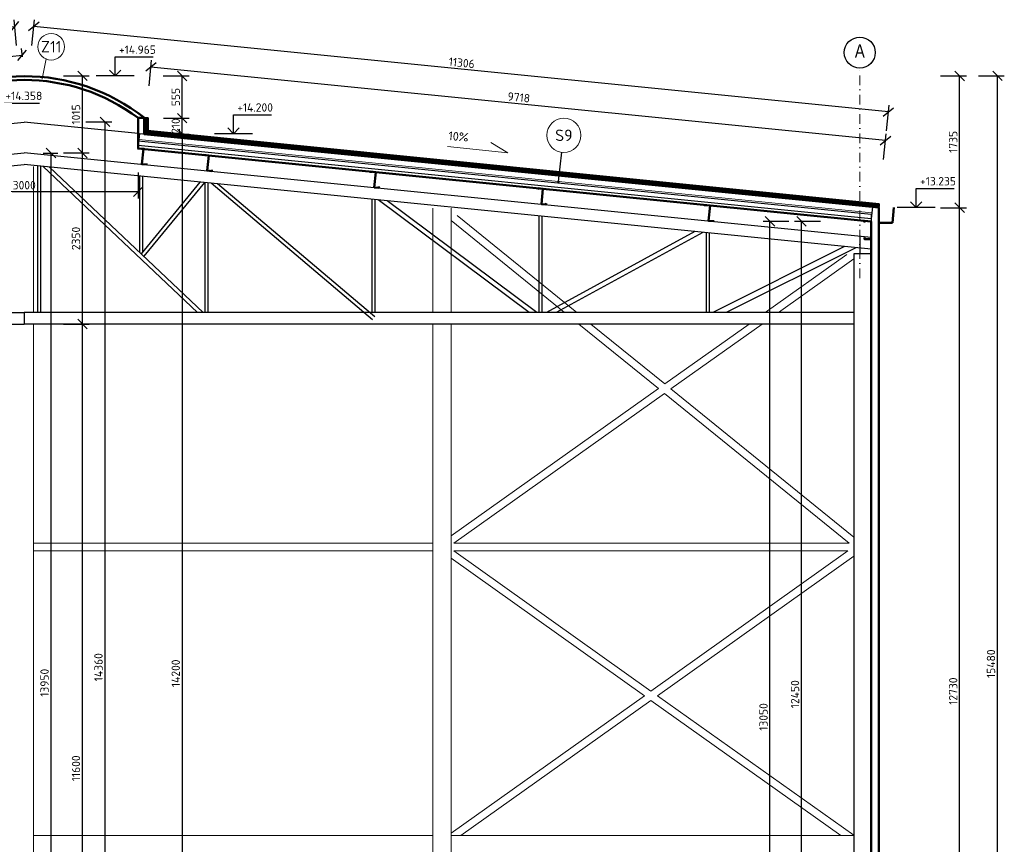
# Model space of a CAD drawing. Header units: millimetres. Extents: x -118752 to 407724, y -73278 to 155058.
# Tile 245 of 256: x 146353 to 159315, y 116008 to 126866. Entities that reach past the tile are written whole.
import ezdxf
from ezdxf.enums import TextEntityAlignment as Align

# ---------------------------------------------------------------- set-up
doc = ezdxf.new("R2010")
doc.units = ezdxf.units.MM
doc.header["$LTSCALE"] = 10
for name, pattern in [('DASHDOT', [25.4, 12.7, -6.35, 0, -6.35]), ('IZOLACE_VODOTESNA_0.5', [30, 15, -15]), ('XKITLINE00', [0])]:
    doc.linetypes.add(name, pattern=pattern)
for name, color, linetype, lineweight in [('6', 6, 'Continuous', 50), ('7_TISK PDF', 7, 'Continuous', 25), ('CKBUBLINY', 1, 'Continuous', 18), ('CKBUBLINY_POPIS', 3, 'Continuous', 25), ('CKIZOLACE', 1, 'Continuous', 18), ('CKKOTY', 3, 'Continuous', 25), ('CKKOTY_VYS', 3, 'Continuous', 25), ('CKRASTR', 7, 'DASHDOT', 15), ('CKRASTR_POPIS', 3, 'Continuous', 25), ('CKSTENY_PODROVINOU', 7, 'Continuous', 25), ('CKSTENY_REZ', 6, 'Continuous', 50), ('CKTEXTY_MALE', 3, 'Continuous', 18), ('pohledy', 7, 'Continuous', 25), ('Položka', 2, 'Continuous', 0)]:
    doc.layers.add(name, color=color, linetype=linetype, lineweight=lineweight)
doc.styles.add('Arial', font='arial.ttf', dxfattribs={"width": 0.8})
doc.styles.get("Standard").update_dxf_attribs({"font": 'isocpeur.ttf'})
doc.linetypes.add('IZOLACE_TEPELNA_U_0.5', pattern='A,0.001,[221,CADKON.SHX,S=1,R=0,X=0,Y=0],-2,[221,CADKON.SHX,S=1,R=180,X=2,Y=0],-2', length=4.001)
doc.dimstyles.new('CADKON', dxfattribs={"dimscale": 50, "dimtxt": 2.2, "dimasz": 2.5, "dimexe": 1.8, "dimexo": 5, "dimgap": 0.6, "dimtad": 1, "dimrnd": 1, "dimtxsty": 'Standard', "dimblk1": 'OBLIQUE', "dimblk2": 'OBLIQUE', "dimsah": 1, "dimcen": 2.5, "dimadec": 1, "dimazin": 2, "dimtfac": 1, "dimtdec": 4, "dimtix": 1, "dimtmove": 2, "dimatfit": 3, "dimldrblk": 'OPEN30', "dimfxl": 5, "dimfxlon": 1, "dimtolj": 1, "dimarcsym": 0})
doc.dimstyles.new('CADKON$4', dxfattribs={"dimscale": 50, "dimtxt": 2.5, "dimasz": 2.5, "dimexe": 1.8, "dimexo": 5, "dimgap": 0.6, "dimtad": 1, "dimrnd": 1, "dimtxsty": 'Standard', "dimblk1": 'OBLIQUE', "dimblk2": 'OPEN30', "dimsah": 1, "dimcen": 2.5, "dimadec": 1, "dimazin": 2, "dimtfac": 1, "dimtdec": 4, "dimtix": 1, "dimtmove": 0, "dimatfit": 3, "dimldrblk": 'OPEN30', "dimfxl": 5, "dimfxlon": 1, "dimtfill": 1, "dimtolj": 1, "dimarcsym": 0})

# ---------------------------------------------------------------- blocks, each defined once
blk = doc.blocks.new('_OBLIQUE')
at = {"color": 0, "linetype": 'ByBlock'}
blk.add_line((-0.5, -0.5), (0.5, 0.5), dxfattribs=at)
blk = doc.blocks.new('*D8262')
at = {"layer": 'CKKOTY', "color": 0, "lineweight": -2}
for p, q in [((158477, 124390), (158817, 124390)), ((158727, 111660), (158727, 124390)), ((158477, 111660), (158817, 111660))]:
    blk.add_line(p, q, dxfattribs=at)
at = {"layer": 'Defpoints', "color": 0}
for p in [(157663, 124390), (158727, 124390), (157663, 111660)]:
    blk.add_point(p, dxfattribs=at)
at = {"layer": 'CKKOTY', "color": 0, "lineweight": -2, "xscale": 125, "yscale": 125, "zscale": 125}
for p, rotation in [((158727, 124390), 90), ((158727, 111660), 270)]:
    blk.add_blockref('_OBLIQUE', p, dxfattribs=dict(at, rotation=rotation))
at = {"layer": 'CKKOTY', "color": 0, "insert": (158642, 118025), "char_height": 110, "attachment_point": 5, "rotation": 90}
blk.add_mtext('\\A1;12730', dxfattribs=at)
blk = doc.blocks.new('_Open90')
at = {"color": 0, "lineweight": -2}
for p, q in [((0, 0), (-1, 0)), ((-0.5, 0.5), (0, 0)), ((0, 0), (-0.5, -0.5))]:
    blk.add_line(p, q, dxfattribs=at)
blk = doc.blocks.new('*D8263')
at = {"layer": 'CKKOTY', "color": 0, "lineweight": -2}
for p, q in [((158477, 126125), (158817, 126125)), ((158727, 124390), (158727, 126125)), ((158477, 124390), (158817, 124390))]:
    blk.add_line(p, q, dxfattribs=at)
at = {"layer": 'Defpoints', "color": 0}
for p in [(146413, 126125), (158727, 126125), (157663, 124390)]:
    blk.add_point(p, dxfattribs=at)
at = {"layer": 'CKKOTY', "color": 0, "lineweight": -2, "xscale": 125, "yscale": 125, "zscale": 125}
for p, rotation in [((158727, 126125), 90), ((158727, 124390), 270)]:
    blk.add_blockref('_OBLIQUE', p, dxfattribs=dict(at, rotation=rotation))
at = {"layer": 'CKKOTY', "color": 0, "insert": (158642, 125257), "char_height": 110, "attachment_point": 5, "rotation": 90}
blk.add_mtext('\\A1;1735', dxfattribs=at)
blk = doc.blocks.new('*D8264')
at = {"layer": 'CKKOTY', "color": 0, "lineweight": -2}
for p, q in [((147225, 125520), (147565, 125520)), ((147475, 125520), (147475, 111160)), ((147225, 111160), (147565, 111160))]:
    blk.add_line(p, q, dxfattribs=at)
at = {"layer": 'Defpoints', "color": 0}
for p in [(146413, 125520), (146413, 111160), (147475, 111160)]:
    blk.add_point(p, dxfattribs=at)
at = {"layer": 'CKKOTY', "color": 0, "lineweight": -2, "xscale": 125, "yscale": 125, "zscale": 125}
for p, rotation in [((147475, 125520), 90), ((147475, 111160), 270)]:
    blk.add_blockref('_OBLIQUE', p, dxfattribs=dict(at, rotation=rotation))
at = {"layer": 'CKKOTY', "color": 0, "insert": (147390, 118340), "char_height": 110, "attachment_point": 5, "rotation": 90}
blk.add_mtext('\\A1;14360', dxfattribs=at)
blk = doc.blocks.new('*D8307')
at = {"layer": 'CKKOTY', "color": 0, "lineweight": -2}
for p, q in [((146929, 122859), (147269, 122859)), ((147179, 111160), (147179, 122859)), ((146929, 111160), (147269, 111160))]:
    blk.add_line(p, q, dxfattribs=at)
at = {"layer": 'Defpoints', "color": 0}
for p in [(146423, 122859), (147179, 122859), (146413, 111160)]:
    blk.add_point(p, dxfattribs=at)
at = {"layer": 'CKKOTY', "color": 0, "lineweight": -2, "xscale": 125, "yscale": 125, "zscale": 125}
for p, rotation in [((147179, 122859), 90), ((147179, 111160), 270)]:
    blk.add_blockref('_OBLIQUE', p, dxfattribs=dict(at, rotation=rotation))
at = {"layer": 'CKKOTY', "color": 0, "insert": (147094, 117009), "char_height": 110, "attachment_point": 5, "rotation": 90}
blk.add_mtext('\\A1;11600', dxfattribs=at)
blk = doc.blocks.new('_Open30')
at = {"color": 0, "lineweight": -2}
for p, q in [((-1, 0.27), (0, 0)), ((0, 0), (-1, -0.27)), ((0, 0), (-1, 0))]:
    blk.add_line(p, q, dxfattribs=at)
blk = doc.blocks.new('*D8308')
at = {"layer": 'CKKOTY', "color": 0, "lineweight": -2}
for p, q in [((146929, 126126), (147269, 126126)), ((147179, 125111), (147179, 126126)), ((146929, 125111), (147269, 125111))]:
    blk.add_line(p, q, dxfattribs=at)
at = {"layer": 'Defpoints', "color": 0}
for p in [(146413, 126126), (147179, 126126), (146423, 125111)]:
    blk.add_point(p, dxfattribs=at)
at = {"layer": 'CKKOTY', "color": 0, "lineweight": -2, "xscale": 125, "yscale": 125, "zscale": 125}
for p, rotation in [((147179, 126126), 90), ((147179, 125111), 270)]:
    blk.add_blockref('_OBLIQUE', p, dxfattribs=dict(at, rotation=rotation))
at = {"layer": 'CKKOTY', "color": 0, "insert": (147094, 125618), "char_height": 110, "attachment_point": 5, "rotation": 90}
blk.add_mtext('\\A1;1015', dxfattribs=at)
blk = doc.blocks.new('*D8310')
at = {"layer": 'CKKOTY', "color": 0, "lineweight": -2}
for p, q in [((156895, 124210), (156555, 124210)), ((156645, 111760), (156645, 124210)), ((156763, 111760), (156555, 111760))]:
    blk.add_line(p, q, dxfattribs=at)
at = {"layer": 'Defpoints', "color": 0}
for p in [(156645, 124210), (157559, 124210), (157263, 111760)]:
    blk.add_point(p, dxfattribs=at)
at = {"layer": 'CKKOTY', "color": 0, "lineweight": -2, "xscale": 125, "yscale": 125, "zscale": 125}
for p, rotation in [((156645, 124210), 90), ((156645, 111760), 270)]:
    blk.add_blockref('_OBLIQUE', p, dxfattribs=dict(at, rotation=rotation))
at = {"layer": 'CKKOTY', "color": 0, "insert": (156560, 117985), "char_height": 110, "attachment_point": 5, "rotation": 90}
blk.add_mtext('\\A1;12450', dxfattribs=at)
blk = doc.blocks.new('*U3213')
at = {"color": 0, "linetype": 'ByBlock', "lineweight": -2}
blk.add_lwpolyline([(-1.5, 1.5), (0, 0), (1.5, 1.5), (0, 0), (0, 5), (10, 5)], dxfattribs=at)
blk = doc.blocks.new('*U3214')
at = {"color": 0, "linetype": 'ByBlock', "lineweight": -2}
blk.add_lwpolyline([(-1.5, 1.5), (0, 0), (1.5, 1.5), (0, 0), (0, 5), (10, 5)], dxfattribs=at)
blk = doc.blocks.new('*U3215')
at = {"color": 0, "linetype": 'ByBlock', "lineweight": -2}
blk.add_lwpolyline([(-1.5, 1.5), (0, 0), (1.5, 1.5), (0, 0), (0, 5), (10, 5)], dxfattribs=at)
blk = doc.blocks.new('OK sklad')
at = {"layer": '6'}
for points in [[(12529, 13814), (12528, 13798), (12468, 13804), (12488, 14005), (12424, 14011), (12422, 13997)], [(13390, 13728), (13388, 13712), (13328, 13718), (13348, 13919), (13284, 13925), (13282, 13911)], [(15590, 13508), (15588, 13492), (15528, 13498), (15548, 13699), (15484, 13705), (15482, 13691)], [(17790, 13288), (17788, 13272), (17728, 13278), (17748, 13479), (17684, 13485), (17682, 13471)], [(19990, 13068), (19988, 13052), (19928, 13058), (19948, 13259), (19884, 13265), (19882, 13251)], [(21979, 13037), (21980, 13056), (22070, 13047), (22070, 12817), (21980, 12817), (21980, 12837)]]:
    blk.add_lwpolyline(points, dxfattribs=at)
at = {"layer": '7_TISK PDF'}
for p, q in [((-230, 12836), (10920, 13951)), ((22070, 12836), (10920, 13951)), ((-230, 12683), (10920, 13798)), ((22070, 12683), (10920, 13798)), ((11100, 11850), (11100, 13780)), ((11140, 11850), (11140, 13776)), ((13203, 11850), (11170, 13773)), ((13276, 11850), (11251, 13765)), ((12440, 12641), (12440, 13646)), ((12480, 12651), (12480, 13642)), ((13232, 13567), (12458, 12624)), ((13292, 13561), (12494, 12590)), ((13300, 11850), (13300, 13560)), ((13340, 11850), (13340, 13556)), ((15504, 11755), (13379, 13552)), ((15536, 11793), (13466, 13543)), ((15500, 11850), (15500, 13340)), ((15540, 11850), (15540, 13336)), ((17568, 11850), (15580, 13332)), ((17668, 11850), (15696, 13320)), ((17700, 11850), (17700, 13120)), ((17740, 11850), (17740, 13116)), ((19749, 12915), (17797, 11850)), ((19855, 12904), (17922, 11850)), ((19900, 11850), (19900, 12900)), ((19940, 11850), (19940, 12896)), ((21920, 12851), (21920, 12624)), ((22070, 12624), (22070, 12836)), ((21718, 12718), (19983, 11850)), ((21867, 12703), (20161, 11850)), ((21840, 12624), (21840, 0)), ((22070, 12624), (21840, 12624)), ((22070, 12624), (22070, 0)), ((0, 11850), (10920, 11850)), ((21840, 11850), (10920, 11850)), ((10920, 11850), (10920, 11698)), ((0, 11698), (10920, 11698)), ((21840, 11698), (10920, 11698))]:
    blk.add_line(p, q, dxfattribs=at)
blk = doc.blocks.new('*D9099')
at = {"layer": 'CKKOTY', "color": 0, "lineweight": -2}
for p, q in [((146929, 125111), (147269, 125111)), ((147179, 122859), (147179, 125111)), ((146929, 122859), (147269, 122859))]:
    blk.add_line(p, q, dxfattribs=at)
at = {"layer": 'Defpoints', "color": 0}
for p in [(146413, 125111), (147179, 125111), (146423, 122859)]:
    blk.add_point(p, dxfattribs=at)
at = {"layer": 'CKKOTY', "color": 0, "lineweight": -2, "xscale": 125, "yscale": 125, "zscale": 125}
for p, rotation in [((147179, 125111), 90), ((147179, 122859), 270)]:
    blk.add_blockref('_OBLIQUE', p, dxfattribs=dict(at, rotation=rotation))
at = {"layer": 'CKKOTY', "color": 0, "insert": (147094, 123985), "char_height": 110, "attachment_point": 5, "rotation": 90}
blk.add_mtext('\\A1;2350', dxfattribs=at)
blk = doc.blocks.new('*D9100')
at = {"layer": 'CKKOTY', "color": 0, "lineweight": -2}
for p, q in [((146663, 125110), (146855, 125110)), ((146765, 125110), (146765, 111160)), ((146663, 111160), (146855, 111160))]:
    blk.add_line(p, q, dxfattribs=at)
at = {"layer": 'Defpoints', "color": 0}
for p in [(146413, 125110), (146413, 111160), (146765, 111160)]:
    blk.add_point(p, dxfattribs=at)
at = {"layer": 'CKKOTY', "color": 0, "lineweight": -2, "xscale": 125, "yscale": 125, "zscale": 125}
for p, rotation in [((146765, 125110), 90), ((146765, 111160), 270)]:
    blk.add_blockref('_OBLIQUE', p, dxfattribs=dict(at, rotation=rotation))
at = {"layer": 'CKKOTY', "color": 0, "insert": (146680, 118135), "char_height": 110, "attachment_point": 5, "rotation": 90}
blk.add_mtext('\\A1;13950', dxfattribs=at)
blk = doc.blocks.new('*D9101')
at = {"layer": 'CKKOTY', "color": 0, "lineweight": -2}
blk.add_line((145563, 125816), (145836, 125096), dxfattribs=at)
at = {"layer": 'CKKOTY', "color": 0}
blk.add_solid([(145579, 125822), (145547, 125811), (145528, 125910)], dxfattribs=at)
at = {"layer": 'Defpoints', "color": 0}
for p in [(145528, 125910), (146413, 123572)]:
    blk.add_point(p, dxfattribs=at)
at = {"layer": 'CKKOTY', "color": 0, "insert": (145837, 125355), "char_height": 125, "attachment_point": 5, "rotation": 290.7373, "bg_fill": 3, "box_fill_scale": 1.1, "bg_fill_color": 256, "bg_fill_true_color": 13158600, "bg_fill_transparency": 0}
blk.add_mtext('\\A1;R2500', dxfattribs=at)
blk = doc.blocks.new('*D9102')
at = {"layer": 'CKKOTY', "color": 0, "lineweight": -2}
for p, q in [((148243, 125360), (148582, 125360)), ((148492, 125360), (148492, 111160)), ((148243, 111160), (148582, 111160))]:
    blk.add_line(p, q, dxfattribs=at)
at = {"layer": 'Defpoints', "color": 0}
for p in [(147993, 125360), (147993, 111160), (148492, 111160)]:
    blk.add_point(p, dxfattribs=at)
at = {"layer": 'CKKOTY', "color": 0, "lineweight": -2, "xscale": 125, "yscale": 125, "zscale": 125}
for p, rotation in [((148492, 125360), 90), ((148492, 111160), 270)]:
    blk.add_blockref('_OBLIQUE', p, dxfattribs=dict(at, rotation=rotation))
at = {"layer": 'CKKOTY', "color": 0, "insert": (148407, 118260), "char_height": 110, "attachment_point": 5, "rotation": 90}
blk.add_mtext('\\A1;14200', dxfattribs=at)
blk = doc.blocks.new('*D9103')
at = {"layer": 'CKKOTY', "color": 0, "lineweight": -2}
for p, q in [((148245, 125570), (148582, 125570)), ((148492, 125360), (148492, 125570)), ((148243, 125360), (148582, 125360))]:
    blk.add_line(p, q, dxfattribs=at)
at = {"layer": 'Defpoints', "color": 0}
for p in [(147995, 125570), (148492, 125570), (147993, 125360)]:
    blk.add_point(p, dxfattribs=at)
at = {"layer": 'CKKOTY', "color": 0, "lineweight": -2, "xscale": 125, "yscale": 125, "zscale": 125}
for p, rotation in [((148492, 125570), 270), ((148492, 125360), 90)]:
    blk.add_blockref('_OBLIQUE', p, dxfattribs=dict(at, rotation=rotation))
at = {"layer": 'CKKOTY', "color": 0, "insert": (148407, 125465), "char_height": 110, "attachment_point": 5, "rotation": 90}
blk.add_mtext('\\A1;210', dxfattribs=at)
blk = doc.blocks.new('*D9104')
at = {"layer": 'CKKOTY', "color": 0, "lineweight": -2}
for p, q in [((148242, 126125), (148582, 126125)), ((148492, 125570), (148492, 126125)), ((148245, 125570), (148582, 125570))]:
    blk.add_line(p, q, dxfattribs=at)
at = {"layer": 'Defpoints', "color": 0}
for p in [(146413, 126125), (148492, 126125), (147995, 125570)]:
    blk.add_point(p, dxfattribs=at)
at = {"layer": 'CKKOTY', "color": 0, "lineweight": -2, "xscale": 125, "yscale": 125, "zscale": 125}
for p, rotation in [((148492, 126125), 90), ((148492, 125570), 270)]:
    blk.add_blockref('_OBLIQUE', p, dxfattribs=dict(at, rotation=rotation))
at = {"layer": 'CKKOTY', "color": 0, "insert": (148407, 125847), "char_height": 110, "attachment_point": 5, "rotation": 90}
blk.add_mtext('\\A1;555', dxfattribs=at)
blk = doc.blocks.new('*D9105')
at = {"layer": 'CKKOTY', "color": 0, "lineweight": -2}
for p, q in [((148056, 125993), (148090, 126331)), ((157751, 125275), (148081, 126242)), ((157726, 125026), (157760, 125364))]:
    blk.add_line(p, q, dxfattribs=at)
at = {"layer": 'Defpoints', "color": 0}
for p in [(148081, 126242), (147993, 125360), (157663, 124393)]:
    blk.add_point(p, dxfattribs=at)
at = {"layer": 'CKKOTY', "color": 0, "lineweight": -2, "xscale": 125, "yscale": 125, "zscale": 125}
for p, rotation in [((148081, 126242), 174.2894068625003), ((157751, 125275), 354.2894068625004)]:
    blk.add_blockref('_OBLIQUE', p, dxfattribs=dict(at, rotation=rotation))
at = {"layer": 'CKKOTY', "color": 0, "insert": (152924, 125843), "char_height": 110, "attachment_point": 5, "rotation": 354.2894}
blk.add_mtext('\\A1;9718', dxfattribs=at)
blk = doc.blocks.new('*D9106')
at = {"layer": 'CKKOTY', "color": 0, "lineweight": -2}
for p, q in [((146514, 126527), (146548, 126866)), ((157789, 125651), (146539, 126776)), ((157764, 125402), (157798, 125741))]:
    blk.add_line(p, q, dxfattribs=at)
at = {"layer": 'Defpoints', "color": 0}
for p in [(146539, 126776), (146413, 125518), (157663, 124393)]:
    blk.add_point(p, dxfattribs=at)
at = {"layer": 'CKKOTY', "color": 0, "lineweight": -2, "xscale": 125, "yscale": 125, "zscale": 125}
for p, rotation in [((146539, 126776), 174.2894068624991), ((157789, 125651), 354.2894068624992)]:
    blk.add_blockref('_OBLIQUE', p, dxfattribs=dict(at, rotation=rotation))
at = {"layer": 'CKKOTY', "color": 0, "insert": (152172, 126298), "char_height": 110, "attachment_point": 5, "rotation": 354.2894}
blk.add_mtext('\\A1;11306', dxfattribs=at)
blk = doc.blocks.new('*D9115')
at = {"layer": 'CKKOTY', "color": 0, "lineweight": -2}
for p, q in [((135032, 125651), (146287, 126775)), ((146312, 126527), (146278, 126865)), ((135056, 125402), (135023, 125740))]:
    blk.add_line(p, q, dxfattribs=at)
at = {"layer": 'Defpoints', "color": 0}
for p in [(146287, 126775), (146413, 125518), (135157, 124393)]:
    blk.add_point(p, dxfattribs=at)
at = {"layer": 'CKKOTY', "color": 0, "lineweight": -2, "xscale": 125, "yscale": 125, "zscale": 125}
for p, rotation in [((146287, 126775), 5.70693779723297), ((135032, 125651), 185.7069377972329)]:
    blk.add_blockref('_OBLIQUE', p, dxfattribs=dict(at, rotation=rotation))
at = {"layer": 'CKKOTY', "color": 0, "insert": (140651, 126298), "char_height": 110, "attachment_point": 5, "rotation": 5.7069}
blk.add_mtext('\\A1;11312', dxfattribs=at)
blk = doc.blocks.new('*D9117')
at = {"layer": 'CKKOTY', "color": 0, "lineweight": -2}
for p, q in [((144746, 126233), (146386, 126397)), ((146388, 126375), (146377, 126487)), ((144770, 125984), (144737, 126323))]:
    blk.add_line(p, q, dxfattribs=at)
at = {"layer": 'Defpoints', "color": 0}
for p in [(146386, 126397), (146413, 126126), (144833, 125360)]:
    blk.add_point(p, dxfattribs=at)
at = {"layer": 'CKKOTY', "color": 0, "lineweight": -2, "xscale": 125, "yscale": 125, "zscale": 125}
for p, rotation in [((146386, 126397), 5.710593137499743), ((144746, 126233), 185.7105931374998)]:
    blk.add_blockref('_OBLIQUE', p, dxfattribs=dict(at, rotation=rotation))
at = {"layer": 'CKKOTY', "color": 0, "insert": (145557, 126400), "char_height": 110, "attachment_point": 5, "rotation": 5.7106}
blk.add_mtext('\\A1;1648', dxfattribs=at)
blk = doc.blocks.new('*D9118')
at = {"layer": 'CKKOTY', "color": 0, "lineweight": -2}
for p, q in [((144913, 124852), (144913, 124512)), ((147913, 124852), (147913, 124512)), ((144913, 124602), (147913, 124602))]:
    blk.add_line(p, q, dxfattribs=at)
at = {"layer": 'Defpoints', "color": 0}
for p in [(144913, 125312), (147913, 125312), (147913, 124602)]:
    blk.add_point(p, dxfattribs=at)
at = {"layer": 'CKKOTY', "color": 0, "lineweight": -2, "xscale": 125, "yscale": 125, "zscale": 125, "rotation": 180}
blk.add_blockref('_OBLIQUE', (144913, 124602), dxfattribs=at)
at = {"layer": 'CKKOTY', "color": 0, "lineweight": -2, "xscale": 125, "yscale": 125, "zscale": 125}
blk.add_blockref('_OBLIQUE', (147913, 124602), dxfattribs=at)
at = {"layer": 'CKKOTY', "color": 0, "insert": (146413, 124687), "char_height": 110, "attachment_point": 5}
blk.add_mtext('\\A1;3000', dxfattribs=at)
blk = doc.blocks.new('*D9119')
at = {"layer": 'CKKOTY', "color": 0, "lineweight": -2}
for p, q in [((156480, 124210), (156140, 124210)), ((156230, 111160), (156230, 124210)), ((156395, 111160), (156140, 111160))]:
    blk.add_line(p, q, dxfattribs=at)
at = {"layer": 'Defpoints', "color": 0}
for p in [(156230, 124210), (157559, 124210), (156645, 111160)]:
    blk.add_point(p, dxfattribs=at)
at = {"layer": 'CKKOTY', "color": 0, "lineweight": -2, "xscale": 125, "yscale": 125, "zscale": 125}
for p, rotation in [((156230, 124210), 90), ((156230, 111160), 270)]:
    blk.add_blockref('_OBLIQUE', p, dxfattribs=dict(at, rotation=rotation))
at = {"layer": 'CKKOTY', "color": 0, "insert": (156145, 117685), "char_height": 110, "attachment_point": 5, "rotation": 90}
blk.add_mtext('\\A1;13050', dxfattribs=at)
blk = doc.blocks.new('*U5505')
at = {"color": 0, "linetype": 'ByBlock', "lineweight": -2}
blk.add_lwpolyline([(-1.5, 1.5), (0, 0), (1.5, 1.5), (0, 0), (0, 5), (10, 5)], dxfattribs=at)
blk = doc.blocks.new('*D9123')
at = {"layer": 'CKKOTY', "color": 0, "lineweight": -2}
for p, q in [((158975, 126126), (159315, 126126)), ((159225, 110646), (159225, 126126)), ((158975, 110646), (159315, 110646))]:
    blk.add_line(p, q, dxfattribs=at)
at = {"layer": 'Defpoints', "color": 0}
for p in [(158477, 126126), (159225, 126126), (157613, 110646)]:
    blk.add_point(p, dxfattribs=at)
at = {"layer": 'CKKOTY', "color": 0, "lineweight": -2, "xscale": 125, "yscale": 125, "zscale": 125}
for p, rotation in [((159225, 126126), 90), ((159225, 110646), 270)]:
    blk.add_blockref('_OBLIQUE', p, dxfattribs=dict(at, rotation=rotation))
at = {"layer": 'CKKOTY', "color": 0, "insert": (159140, 118386), "char_height": 110, "attachment_point": 5, "rotation": 90}
blk.add_mtext('\\A1;15480', dxfattribs=at)
blk = doc.blocks.new('CK_BUBBLE_1_0_0')
at = {"color": 0, "linetype": 'ByBlock', "lineweight": -2}
blk.add_circle((0, 0), 1, dxfattribs=at)

msp = doc.modelspace()

# ---------------------------------------------------------------- linework, layer by layer
at = {"layer": 'CKBUBLINY'}
msp.add_line((146700.82, 126348.213), (146648.045, 126085.966), dxfattribs=at)
at = {"layer": 'CKIZOLACE', "linetype": 'IZOLACE_VODOTESNA_0.5'}
msp.add_lwpolyline([(148017.845, 125571.96, 50, 50, 0), (148017.845, 125382.557, 50, 50, 0), (157665.332, 124417.809, 0, 0, 0)], format="xyseb", dxfattribs=at)
at = {"layer": 'CKIZOLACE', "linetype": 'IZOLACE_TEPELNA_U_0.5', "ltscale": 2}
msp.add_lwpolyline([(147920.805, 125286.738), (157570.805, 124321.738)], dxfattribs=at)
at = {"layer": 'CKKOTY_VYS'}
for p, q in [((147859.873, 126125.957), (147359.873, 126125.957)), ((149415.944, 125364.928), (148915.944, 125364.928)), ((158405.917, 124393.933), (157905.917, 124393.933))]:
    msp.add_line(p, q, dxfattribs=at)
at = {"layer": 'CKRASTR'}
msp.add_line((157412.845, 123463.181), (157412.845, 126228.466), dxfattribs=at)
at = {"layer": 'CKRASTR_POPIS'}
msp.add_circle((157412.845, 126432.388), 203.923, dxfattribs=at)
at = {"layer": 'CKSTENY_PODROVINOU'}
for p, q in [((147992.845, 125571.96), (147992.845, 125359.933)), ((148042.845, 125571.96), (147992.845, 125571.96)), ((148042.845, 125571.96), (148042.845, 125405.182)), ((147928.765, 125366.341), (147912.845, 125207.135)), ((147928.765, 125366.341), (157578.765, 124401.341)), ((147992.845, 125359.933), (157662.845, 124392.933)), ((148042.845, 125405.182), (157667.82, 124442.685)), ((157562.845, 124242.135), (147912.845, 125207.135)), ((157667.82, 124442.685), (157662.845, 124392.933)), ((157578.765, 124401.341), (157562.845, 124242.135)), ((157665.839, 124419.783), (157662.845, 124389.933)), ((157562.845, 124302.434), (157562.845, 124206.96))]:
    msp.add_line(p, q, dxfattribs=at)
at = {"layer": 'CKSTENY_REZ'}
for p, q in [((147992.845, 125571.96), (147992.845, 125359.933)), ((157662.845, 124392.933), (147992.845, 125359.933)), ((157559.362, 124207.308), (147912.845, 125171.96)), ((157662.845, 111660.331), (157662.845, 124392.933)), ((157862.845, 124392.933), (157842.845, 124192.933)), ((157562.845, 111660.331), (157562.845, 124206.96)), ((157842.845, 124192.933), (157662.845, 124192.933))]:
    msp.add_line(p, q, dxfattribs=at)
msp.add_lwpolyline([(147992.845, 125551.96), (147992.845, 125571.96), (147912.845, 125571.96), (147912.845, 125171.96), (147992.448, 125164)], dxfattribs=at)
for radius, start, end in [(2550, 51.6572507, 128.3427493), (2500, 53.1301024, 126.8698976)]:
    msp.add_arc((146412.845, 123571.96), radius, start, end, dxfattribs=at)
at = {"layer": 'CKTEXTY_MALE'}
for p, q in [((152779.137, 125110.879), (152555.14, 125247.766)), ((151982.702, 125197.989), (152779.137, 125110.879))]:
    msp.add_line(p, q, dxfattribs=at)
at = {"layer": 'pohledy'}
for p, q in [((144912.845, 125367.933), (146412.845, 125517.933)), ((147912.845, 125367.933), (146412.845, 125517.933)), ((157667.82, 124442.685), (147992.845, 125410.182)), ((157562.845, 124302.434), (147912.845, 125267.434))]:
    msp.add_line(p, q, dxfattribs=at)
at = {"layer": 'Položka', "linetype": 'XKITLINE00', "lineweight": 0}
for p, q in [((146532.845, 123010.534), (146532.845, 124934.533)), ((151792.845, 123010.534), (151792.845, 124384.533)), ((152032.845, 123010.534), (152032.845, 124384.533)), ((153526.724, 123010.534), (152032.845, 124222.766)), ((153685.426, 123010.534), (152110.704, 124288.368)), ((157243.1, 123775.128), (156168.426, 123010.534)), ((157332.845, 123716.251), (156340.924, 123010.534)), ((146532.845, 111760.331), (146532.845, 122858.534)), ((151792.845, 111760.331), (151792.845, 122858.534)), ((152032.845, 111760.331), (152032.845, 122858.534)), ((154760.844, 122009.087), (153714.039, 122858.534)), ((154845.405, 122069.25), (153872.742, 122858.534)), ((155954.782, 122858.534), (154845.405, 122069.25)), ((156127.281, 122858.534), (154925.991, 122003.857)), ((154760.844, 122009.087), (152032.845, 120068.209)), ((157332.845, 120050.777), (154925.991, 122003.857)), ((154841.429, 121943.695), (152069.37, 119971.469)), ((157271.876, 119971.469), (154841.429, 121943.695)), ((146532.845, 119971.469), (151792.845, 119971.469)), ((157271.876, 119971.469), (152069.37, 119971.469)), ((146532.845, 119871.469), (151792.845, 119871.469)), ((154576.595, 117964.939), (152032.845, 119774.731)), ((157256.318, 119871.469), (152069.372, 119871.469)), ((152069.372, 119871.469), (154662.845, 118026.302)), ((157256.318, 119871.469), (154662.845, 118026.302)), ((157332.845, 119803.189), (154749.094, 117964.939)), ((154576.595, 117964.939), (152032.845, 116155.147)), ((157332.845, 116126.687), (154749.094, 117964.939)), ((154662.845, 117903.575), (152160.732, 116123.408)), ((157164.957, 116123.408), (154662.845, 117903.575)), ((151792.845, 116123.408), (146532.845, 116123.408)), ((157332.845, 116123.408), (152032.845, 116123.408))]:
    msp.add_line(p, q, dxfattribs=at)

# ---------------------------------------------------------------- block references
at = {"layer": 'CKBUBLINY'}
ref = msp.add_blockref('CK_BUBBLE_1_0_0', (146767.58, 126509.978), dxfattribs=dict(at, xscale=175, yscale=175, zscale=175))
ref.add_attrib('NUM1', 'Z11', dxfattribs={"layer": 'CKBUBLINY_POPIS', "height": 150}).set_placement((146767.58, 126509.978), align=Align.MIDDLE_CENTER)
ref = msp.add_blockref('CK_BUBBLE_1_0_0', (153516.763, 125343.453), dxfattribs=dict(at, xscale=225, yscale=225, zscale=225))
ref.add_attrib('NUM1', 'S9', dxfattribs={"layer": 'CKBUBLINY_POPIS', "height": 150}).set_placement((153516.763, 125343.453), align=Align.MIDDLE_CENTER)
at = {"layer": 'CKKOTY_VYS'}
ref = msp.add_blockref('*U3215', (147609.873, 126125.957), dxfattribs=dict(at, xscale=50, yscale=50, zscale=50))
ref.add_attrib('Výška', '+14.965', (147659.873, 126415.957), dxfattribs={"layer": '0', "color": 0, "linetype": 'ByBlock', "lineweight": -2, "height": 110})
ref = msp.add_blockref('*U3214', (149165.944, 125364.928), dxfattribs=dict(at, xscale=50, yscale=50, zscale=50))
ref.add_attrib('Výška', '+14.200', (149215.944, 125654.928), dxfattribs={"layer": '0', "color": 0, "linetype": 'ByBlock', "lineweight": -2, "height": 110})
ref = msp.add_blockref('*U3213', (158155.917, 124393.933), dxfattribs=dict(at, xscale=50, yscale=50, zscale=50))
ref.add_attrib('Výška', '+13.235', (158205.917, 124683.933), dxfattribs={"layer": '0', "color": 0, "linetype": 'ByBlock', "lineweight": -2, "height": 110})
at = {"layer": 'pohledy'}
msp.add_blockref('OK sklad', (135492.845, 111160.331), dxfattribs=at)

# ---------------------------------------------------------------- texts
at = {"layer": 'CKRASTR_POPIS', "style": 'Arial', "width": 0.8}
msp.add_text('A', height=175, dxfattribs=at).set_placement((157412.845, 126454.055), align=Align.MIDDLE)
at = {"layer": 'CKTEXTY_MALE'}
msp.add_text('10%', height=115, rotation=355.4363853, dxfattribs=at).set_placement((151993.112, 125281.036))

# ---------------------------------------------------------------- dimensions: what is measured, and where the dimension line sits
at = {"layer": 'CKKOTY'}
dim = msp.add_aligned_dim(p1=(157662.845, 124392.933), p2=(147992.845, 125359.933), distance=-886.141, dimstyle='CADKON', dxfattribs=at)
dim.commit()
dim.dimension.update_dxf_attribs({"geometry": '*D9105', "text_midpoint": (152924.477, 125842.754)})
for base, p1, p2, override, picture, middle in [((147179.271, 126125.957), (146422.746, 125110.923), (146412.917, 126125.957), {"dimscale": 50, "dimexo": 10, "dimtmove": 2}, '*D8308', (147094.271, 125618.44)), ((158726.614, 126124.957), (157662.845, 124389.933), (146412.917, 126124.957), {"dimscale": 50, "dimexo": 10, "dimtmove": 2, "dimldrblk": 'Open90'}, '*D8263', (158641.614, 125257.445)), ((148492.426, 125569.96), (147992.845, 125359.933), (147994.774, 125569.96), {"dimtmove": 2}, '*D9103', (148407.426, 125464.946)), ((147475.298, 111160.331), (146412.845, 125519.933), (146412.845, 111160.331), {"dimscale": 50, "dimexo": 10, "dimldrblk": 'Open90'}, '*D8264', (147390.298, 118340.132)), ((158726.614, 124389.933), (157662.845, 111660.331), (157662.845, 124389.933), {"dimscale": 50, "dimexo": 10, "dimldrblk": 'Open90'}, '*D8262', (158641.614, 118025.132)), ((156645.114, 124210.308), (157262.845, 111760.331), (157559.362, 124210.308), {"dimscale": 50, "dimexo": 10, "dimtmove": 2}, '*D8310', (156560.114, 117985.32))]:
    dim = msp.add_linear_dim(base=base, p1=p1, p2=p2, angle=90, dimstyle='CADKON', override=override, dxfattribs=at)
    dim.commit()
    dim.dimension.update_dxf_attribs({"geometry": picture, "text_midpoint": middle})
for base, p1, p2, picture, middle in [((159225.194, 126125.957), (157612.845, 110646.331), (158476.614, 126125.957), '*D9123', (159140.194, 118386.144)), ((148492.426, 111160.331), (147992.845, 125359.933), (147992.845, 111160.331), '*D9102', (148407.426, 118260.132)), ((146764.703, 111160.331), (146412.845, 125109.913), (146412.845, 111160.331), '*D9100', (146679.703, 118135.122)), ((156229.663, 124210.308), (156645.114, 111160.331), (157559.362, 124210.308), '*D9119', (156144.663, 117685.32))]:
    dim = msp.add_linear_dim(base=base, p1=p1, p2=p2, angle=90, dimstyle='CADKON', dxfattribs=at)
    dim.commit()
    dim.dimension.update_dxf_attribs({"geometry": picture, "text_midpoint": middle})
dim = msp.add_linear_dim(base=(147179.271, 125110.913), p1=(146422.746, 122858.534), p2=(146412.845, 125110.913), angle=90, text='2350', dimstyle='CADKON', dxfattribs=at)
dim.commit()
dim.dimension.update_dxf_attribs({"geometry": '*D9099', "text_midpoint": (147094.271, 123984.723)})
dim = msp.add_linear_dim(base=(147179.271, 122858.534), p1=(146412.845, 111160.331), p2=(146422.746, 122858.534), angle=90, text='11600', dimstyle='CADKON', override={"dimscale": 50, "dimexo": 10}, dxfattribs=at)
dim.commit()
dim.dimension.update_dxf_attribs({"geometry": '*D8307', "text_midpoint": (147094.271, 117009.433)})

# ---------------------------------------------------------------- leaders
at = {"layer": 'CKBUBLINY'}
msp.add_leader([(153446.147, 124734.203), (153490.857, 125119.949)], dimstyle='CADKON', override={"dimasz": 2.5, "dimldrblk": 'DotSmall'}, dxfattribs=at)

# ---------------------------------------------------------------- next in the draw order: dimensions: what is measured, and where the dimension line sits
at = {"layer": 'CKKOTY'}
dim = msp.add_radius_dim(center=(146412.845, 123571.96), mpoint=(145527.635, 125909.994), dimstyle='CADKON$4', override={"dimasz": 2, "dimsah": 1, "dimcen": 1}, dxfattribs=at)
dim.commit()
dim.dimension.update_dxf_attribs({"geometry": '*D9101', "text_midpoint": (145750.063, 125322.513), "dimtype": 164})

# ---------------------------------------------------------------- next in the draw order: block references
at = {"layer": 'CKKOTY_VYS'}
ref = msp.add_blockref('*U5505', (146114.873, 125517.933), dxfattribs=dict(at, xscale=50, yscale=50, zscale=50))
ref.add_attrib('Výška', '+14.358', (146164.873, 125807.933), dxfattribs={"layer": '0', "color": 0, "linetype": 'ByBlock', "lineweight": -2, "height": 110})

# ---------------------------------------------------------------- next in the draw order: dimensions: what is measured, and where the dimension line sits
at = {"layer": 'CKKOTY'}
for p1, distance, picture, middle in [((135157.266, 124393.1), 1263.704, '*D9115', (140650.94, 126297.535)), ((157662.845, 124392.933), -1264.562, '*D9106', (152172.131, 126298.297))]:
    dim = msp.add_aligned_dim(p1=p1, p2=(146412.845, 125517.933), distance=distance, dimstyle='CADKON', dxfattribs=at)
    dim.commit()
    dim.dimension.update_dxf_attribs({"geometry": picture, "text_midpoint": middle})
for base, p1, p2, angle, picture, middle in [((146385.8, 126397.131), (144832.845, 125359.933), (146412.917, 126125.957), 185.7105931, '*D9117', (145557.206, 126399.696)), ((148492.426, 126124.957), (147994.774, 125569.96), (146412.917, 126124.957), 90, '*D9104', (148407.426, 125847.459))]:
    dim = msp.add_linear_dim(base=base, p1=p1, p2=p2, angle=angle, dimstyle='CADKON', override={"dimtmove": 2}, dxfattribs=at)
    dim.commit()
    dim.dimension.update_dxf_attribs({"geometry": picture, "text_midpoint": middle})
dim = msp.add_linear_dim(base=(147912.845, 124602.19), p1=(144912.845, 125312.264), p2=(147912.845, 125312.264), dimstyle='CADKON', dxfattribs=at)
dim.commit()
dim.dimension.update_dxf_attribs({"geometry": '*D9118', "text_midpoint": (146412.845, 124687.19)})

doc.saveas('drawing.dxf')
